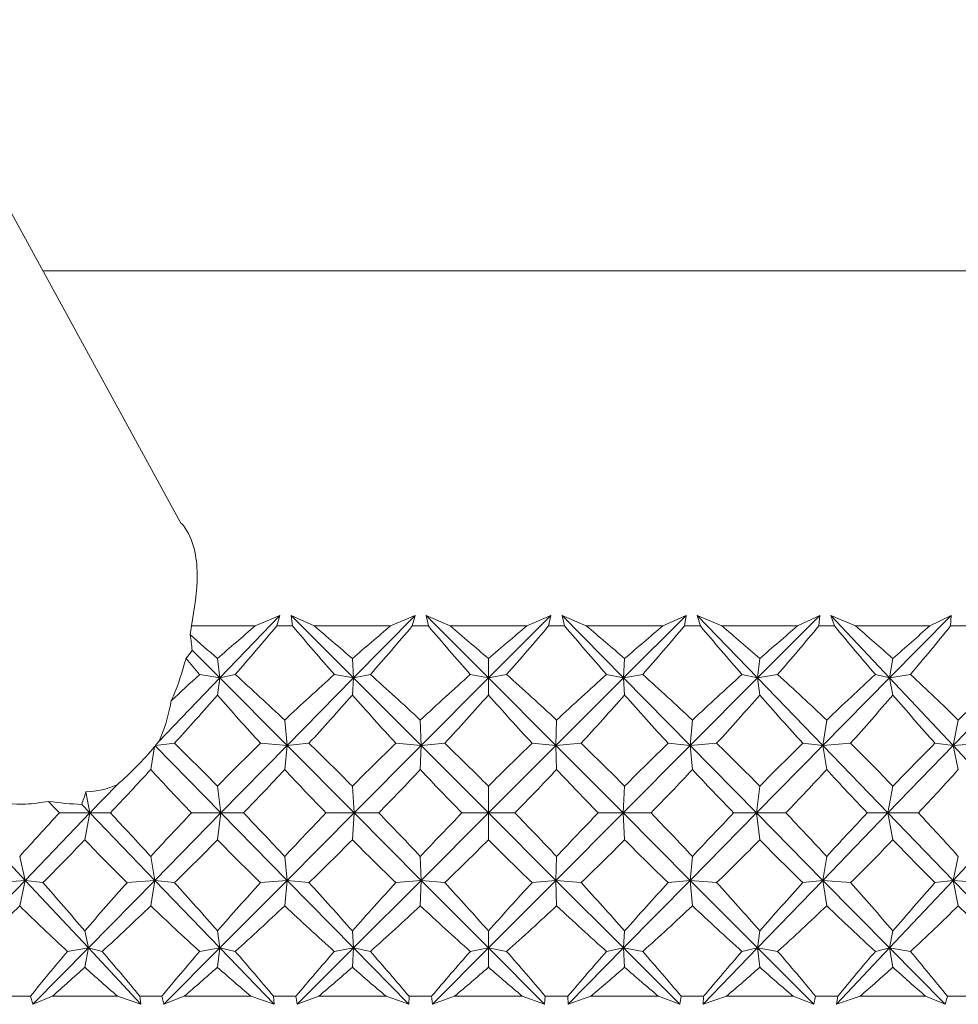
# Model space of a CAD drawing. Header units: inches. Extents: x -4.1 to 23, y -7 to 14.8.
# Tile 6 of 139: x -1.2 to -0.7, y 0.3 to 0.8. Entities that reach past the tile are written whole.
import ezdxf

# ---------------------------------------------------------------- set-up
doc = ezdxf.new("R2010")
doc.units = ezdxf.units.IN
doc.header["$MEASUREMENT"] = 0

msp = doc.modelspace()

# ---------------------------------------------------------------- linework, layer by layer
at = {"color": 7, "linetype": 'Continuous', "lineweight": 15}
for p, q in [((-1.13183, 0.5435), (-1.27693, 0.80866)), ((-1.20451, 0.67633), (-0.27201, 0.67633)), ((-1.11136, 0.46192), (-1.07969, 0.49484)), ((-1.09268, 0.48933), (-1.07969, 0.49484)), ((-1.08138, 0.48933), (-1.07969, 0.49484)), ((-1.06168, 0.48933), (-1.07381, 0.49484)), ((-1.07302, 0.48933), (-1.07381, 0.49484)), ((-1.0409, 0.46192), (-1.07381, 0.49484)), ((-1.0409, 0.46192), (-1.00855, 0.49484)), ((-1.02139, 0.48933), (-1.00855, 0.49484)), ((-1.00998, 0.48933), (-1.00855, 0.49484)), ((-0.99011, 0.48933), (-1.00263, 0.49484)), ((-1.00154, 0.48933), (-1.00263, 0.49484)), ((-0.96982, 0.46192), (-1.00263, 0.49484)), ((-0.96982, 0.46192), (-0.93706, 0.49484)), ((-0.94963, 0.48933), (-0.93706, 0.49484)), ((-0.9382, 0.48933), (-0.93706, 0.49484)), ((-0.91833, 0.48933), (-0.93113, 0.49484)), ((-0.92975, 0.48933), (-0.93113, 0.49484)), ((-0.8987, 0.46192), (-0.93113, 0.49484)), ((-0.8987, 0.46192), (-0.86578, 0.49484)), ((-0.87799, 0.48933), (-0.86578, 0.49484)), ((-0.86663, 0.48933), (-0.86578, 0.49484)), ((-0.84692, 0.48933), (-0.8599, 0.49484)), ((-0.85825, 0.48933), (-0.8599, 0.49484)), ((-0.8281, 0.46192), (-0.8599, 0.49484)), ((-0.8281, 0.46192), (-0.7953, 0.49484)), ((-0.80704, 0.48933), (-0.7953, 0.49484)), ((-0.79584, 0.48933), (-0.7953, 0.49484)), ((-0.77645, 0.48933), (-0.7895, 0.49484)), ((-0.78759, 0.48933), (-0.7895, 0.49484)), ((-0.7586, 0.46192), (-0.7895, 0.49484)), ((-0.7586, 0.46192), (-0.72617, 0.49484)), ((-0.73736, 0.48933), (-0.72617, 0.49484)), ((-0.72641, 0.48933), (-0.72617, 0.49484)), ((-1.12638, 0.48933), (-1.12691, 0.48458)), ((-1.09268, 0.48933), (-1.12638, 0.48933)), ((-1.07302, 0.48933), (-1.08138, 0.48933)), ((-1.02139, 0.48933), (-1.06168, 0.48933)), ((-1.00154, 0.48933), (-1.00998, 0.48933)), ((-0.94963, 0.48933), (-0.99011, 0.48933)), ((-0.92975, 0.48933), (-0.9382, 0.48933)), ((-0.87799, 0.48933), (-0.91833, 0.48933)), ((-0.85825, 0.48933), (-0.86663, 0.48933)), ((-0.80704, 0.48933), (-0.84692, 0.48933)), ((-0.78759, 0.48933), (-0.79584, 0.48933)), ((-0.73736, 0.48933), (-0.77645, 0.48933)), ((-0.71835, 0.48933), (-0.72641, 0.48933)), ((-1.11136, 0.46192), (-1.12594, 0.47658)), ((-1.11136, 0.46192), (-1.11262, 0.47212)), ((-1.0409, 0.46192), (-1.04156, 0.47212)), ((-0.96982, 0.46192), (-0.96987, 0.47212)), ((-0.8987, 0.46192), (-0.89814, 0.47212)), ((-0.8281, 0.46192), (-0.82694, 0.47212)), ((-0.7586, 0.46192), (-0.75684, 0.47212)), ((-1.14357, 0.42844), (-1.11136, 0.46192)), ((-1.11136, 0.46192), (-1.12199, 0.46374)), ((-1.11136, 0.46192), (-1.11262, 0.45295)), ((-1.11136, 0.46192), (-1.10323, 0.46374)), ((-1.0759, 0.4263), (-1.11136, 0.46192)), ((-1.0759, 0.4263), (-1.0409, 0.46192)), ((-1.0409, 0.46192), (-1.05105, 0.46374)), ((-1.0409, 0.46192), (-1.04156, 0.45295)), ((-1.0409, 0.46192), (-1.03205, 0.46374)), ((-1.00528, 0.4263), (-1.0409, 0.46192)), ((-1.00528, 0.4263), (-0.96982, 0.46192)), ((-0.96982, 0.46192), (-0.97942, 0.46374)), ((-0.96982, 0.46192), (-0.96987, 0.45295)), ((-0.96982, 0.46192), (-0.96033, 0.46374)), ((-0.93432, 0.4263), (-0.96982, 0.46192)), ((-0.93432, 0.4263), (-0.8987, 0.46192)), ((-0.8987, 0.46192), (-0.90766, 0.46374)), ((-0.8987, 0.46192), (-0.88863, 0.46374)), ((-0.8636, 0.4263), (-0.8987, 0.46192)), ((-0.8987, 0.46192), (-0.89814, 0.45295)), ((-0.8636, 0.4263), (-0.8281, 0.46192)), ((-0.8281, 0.46192), (-0.83635, 0.46374)), ((-0.8281, 0.46192), (-0.81754, 0.46374)), ((-0.8281, 0.46192), (-0.82694, 0.45295)), ((-0.7937, 0.4263), (-0.8281, 0.46192)), ((-0.7937, 0.4263), (-0.7586, 0.46192)), ((-0.7586, 0.46192), (-0.76607, 0.46374)), ((-0.7586, 0.46192), (-0.74763, 0.46374)), ((-0.7586, 0.46192), (-0.75684, 0.45295)), ((-0.72516, 0.4263), (-0.7586, 0.46192)), ((-0.72516, 0.4263), (-0.69075, 0.46192)), ((-1.0759, 0.4263), (-1.0772, 0.43972)), ((-1.00528, 0.4263), (-1.00576, 0.43972)), ((-0.93432, 0.4263), (-0.93398, 0.43972)), ((-0.8636, 0.4263), (-0.86244, 0.43972)), ((-0.7937, 0.4263), (-0.79171, 0.43972)), ((-0.72516, 0.4263), (-0.72238, 0.43972)), ((-1.14571, 0.42581), (-1.14774, 0.41371)), ((-1.11076, 0.39082), (-1.1453, 0.42597)), ((-1.14527, 0.42634), (-1.13519, 0.42753)), ((-1.11076, 0.39082), (-1.0759, 0.4263)), ((-1.0759, 0.4263), (-1.08993, 0.42753)), ((-1.0759, 0.4263), (-1.0772, 0.41371)), ((-1.0759, 0.4263), (-1.06445, 0.42753)), ((-1.04059, 0.39082), (-1.0759, 0.4263)), ((-1.04059, 0.39082), (-1.00528, 0.4263)), ((-1.00528, 0.4263), (-1.0186, 0.42753)), ((-1.00528, 0.4263), (-1.00576, 0.41371)), ((-1.00528, 0.4263), (-0.9929, 0.42753)), ((-0.9698, 0.39082), (-1.00528, 0.4263)), ((-0.9698, 0.39082), (-0.93432, 0.4263)), ((-0.93432, 0.4263), (-0.94684, 0.42753)), ((-0.93432, 0.4263), (-0.92112, 0.42753)), ((-0.89896, 0.39082), (-0.93432, 0.4263)), ((-0.93432, 0.4263), (-0.93398, 0.41371)), ((-0.89896, 0.39082), (-0.8636, 0.4263)), ((-0.8636, 0.4263), (-0.87521, 0.42753)), ((-0.8636, 0.4263), (-0.84968, 0.42753)), ((-0.8636, 0.4263), (-0.86244, 0.41371)), ((-0.82865, 0.39082), (-0.8636, 0.4263)), ((-0.82865, 0.39082), (-0.7937, 0.4263)), ((-0.7937, 0.4263), (-0.8043, 0.42753)), ((-0.7937, 0.4263), (-0.77917, 0.42753)), ((-0.7937, 0.4263), (-0.79171, 0.41371)), ((-0.75943, 0.39082), (-0.7937, 0.4263)), ((-0.75943, 0.39082), (-0.72516, 0.4263)), ((-0.72516, 0.4263), (-0.73468, 0.42753)), ((-0.72516, 0.4263), (-0.71014, 0.42753)), ((-0.72516, 0.4263), (-0.72238, 0.41371)), ((-0.69185, 0.39082), (-0.72516, 0.4263)), ((-1.17976, 0.39082), (-1.16548, 0.40566)), ((-1.11076, 0.39082), (-1.11262, 0.40496)), ((-1.04059, 0.39082), (-1.04156, 0.40496)), ((-0.9698, 0.39082), (-0.96987, 0.40496)), ((-0.89896, 0.39082), (-0.89814, 0.40496)), ((-0.82865, 0.39082), (-0.82694, 0.40496)), ((-0.75943, 0.39082), (-0.75684, 0.40496)), ((-1.17976, 0.39082), (-1.1819, 0.40193)), ((-1.17976, 0.39082), (-1.18413, 0.39537)), ((-1.21389, 0.35534), (-1.24701, 0.39082)), ((-1.21389, 0.35534), (-1.17976, 0.39082)), ((-1.17976, 0.39082), (-1.19589, 0.39082)), ((-1.17976, 0.39082), (-1.18249, 0.37668)), ((-1.14562, 0.35534), (-1.17976, 0.39082)), ((-1.17976, 0.39082), (-1.16901, 0.39082)), ((-1.14562, 0.35534), (-1.11076, 0.39082)), ((-1.11076, 0.39082), (-1.12632, 0.39082)), ((-1.11076, 0.39082), (-1.11262, 0.37668)), ((-1.0759, 0.35534), (-1.11076, 0.39082)), ((-1.11076, 0.39082), (-1.09887, 0.39082)), ((-1.0759, 0.35534), (-1.04059, 0.39082)), ((-1.04059, 0.39082), (-1.05545, 0.39082)), ((-1.04059, 0.39082), (-1.04156, 0.37668)), ((-1.00528, 0.35534), (-1.04059, 0.39082)), ((-1.04059, 0.39082), (-1.02764, 0.39082)), ((-1.00528, 0.35534), (-0.9698, 0.39082)), ((-0.9698, 0.39082), (-0.98384, 0.39082)), ((-0.9698, 0.39082), (-0.96987, 0.37668)), ((-0.93432, 0.35534), (-0.9698, 0.39082)), ((-0.9698, 0.39082), (-0.9559, 0.39082)), ((-0.93432, 0.35534), (-0.89896, 0.39082)), ((-0.89896, 0.39082), (-0.91207, 0.39082)), ((-0.8636, 0.35534), (-0.89896, 0.39082)), ((-0.89896, 0.39082), (-0.89814, 0.37668)), ((-0.89896, 0.39082), (-0.88423, 0.39082)), ((-0.8636, 0.35534), (-0.82865, 0.39082)), ((-0.82865, 0.39082), (-0.84072, 0.39082)), ((-0.82865, 0.39082), (-0.82694, 0.37668)), ((-0.7937, 0.35534), (-0.82865, 0.39082)), ((-0.82865, 0.39082), (-0.81319, 0.39082)), ((-0.7937, 0.35534), (-0.75943, 0.39082)), ((-0.75943, 0.39082), (-0.77036, 0.39082)), ((-0.75943, 0.39082), (-0.75684, 0.37668)), ((-0.72516, 0.35534), (-0.75943, 0.39082)), ((-0.75943, 0.39082), (-0.74338, 0.39082)), ((-0.72516, 0.35534), (-0.69185, 0.39082)), ((-1.21389, 0.35534), (-1.21679, 0.36793)), ((-1.14562, 0.35534), (-1.14774, 0.36793)), ((-1.0759, 0.35534), (-1.0772, 0.36793)), ((-1.00528, 0.35534), (-1.00576, 0.36793)), ((-0.93432, 0.35534), (-0.93398, 0.36793)), ((-0.8636, 0.35534), (-0.86244, 0.36793)), ((-0.7937, 0.35534), (-0.79171, 0.36793)), ((-0.72516, 0.35534), (-0.72238, 0.36793)), ((-1.24816, 0.31972), (-1.21389, 0.35534)), ((-1.21389, 0.35534), (-1.22897, 0.35412)), ((-1.21389, 0.35534), (-1.21679, 0.34193)), ((-1.18063, 0.31972), (-1.21389, 0.35534)), ((-1.21389, 0.35534), (-1.20455, 0.35412)), ((-1.18063, 0.31972), (-1.14562, 0.35534)), ((-1.14562, 0.35534), (-1.16024, 0.35412)), ((-1.14562, 0.35534), (-1.14774, 0.34193)), ((-1.11136, 0.31972), (-1.14562, 0.35534)), ((-1.14562, 0.35534), (-1.13519, 0.35412)), ((-1.11136, 0.31972), (-1.0759, 0.35534)), ((-1.0759, 0.35534), (-1.08993, 0.35412)), ((-1.0759, 0.35534), (-1.0772, 0.34193)), ((-1.0409, 0.31972), (-1.0759, 0.35534)), ((-1.0759, 0.35534), (-1.06445, 0.35412)), ((-1.0409, 0.31972), (-1.00528, 0.35534)), ((-1.00528, 0.35534), (-1.0186, 0.35412)), ((-1.00528, 0.35534), (-1.00576, 0.34193)), ((-0.96982, 0.31972), (-1.00528, 0.35534)), ((-1.00528, 0.35534), (-0.9929, 0.35412)), ((-0.96982, 0.31972), (-0.93432, 0.35534)), ((-0.93432, 0.35534), (-0.94684, 0.35412)), ((-0.8987, 0.31972), (-0.93432, 0.35534)), ((-0.93432, 0.35534), (-0.93398, 0.34193)), ((-0.93432, 0.35534), (-0.92112, 0.35412)), ((-0.8987, 0.31972), (-0.8636, 0.35534)), ((-0.8636, 0.35534), (-0.87521, 0.35412)), ((-0.8636, 0.35534), (-0.86244, 0.34193)), ((-0.8281, 0.31972), (-0.8636, 0.35534)), ((-0.8636, 0.35534), (-0.84968, 0.35412)), ((-0.8281, 0.31972), (-0.7937, 0.35534)), ((-0.7937, 0.35534), (-0.8043, 0.35412)), ((-0.7937, 0.35534), (-0.79171, 0.34193)), ((-0.7586, 0.31972), (-0.7937, 0.35534)), ((-0.7937, 0.35534), (-0.77917, 0.35412)), ((-0.7586, 0.31972), (-0.72516, 0.35534)), ((-0.72516, 0.35534), (-0.73468, 0.35412)), ((-0.72516, 0.35534), (-0.72238, 0.34193)), ((-0.69075, 0.31972), (-0.72516, 0.35534)), ((-0.72516, 0.35534), (-0.71014, 0.35412)), ((-1.18063, 0.31972), (-1.18249, 0.3287)), ((-1.11136, 0.31972), (-1.11262, 0.3287)), ((-1.0409, 0.31972), (-1.04156, 0.3287)), ((-0.96982, 0.31972), (-0.96987, 0.3287)), ((-0.8987, 0.31972), (-0.89814, 0.3287)), ((-0.8281, 0.31972), (-0.82694, 0.3287)), ((-0.7586, 0.31972), (-0.75684, 0.3287)), ((-1.20979, 0.29004), (-1.18063, 0.31972)), ((-1.18063, 0.31972), (-1.19165, 0.31791)), ((-1.18063, 0.31972), (-1.18249, 0.30952)), ((-1.18063, 0.31972), (-1.17329, 0.31791)), ((-1.15292, 0.29004), (-1.18063, 0.31972)), ((-1.14089, 0.29004), (-1.11136, 0.31972)), ((-1.11136, 0.31972), (-1.12199, 0.31791)), ((-1.11136, 0.31972), (-1.11262, 0.30952)), ((-1.11136, 0.31972), (-1.10323, 0.31791)), ((-1.08281, 0.29004), (-1.11136, 0.31972)), ((-1.07058, 0.29004), (-1.0409, 0.31972)), ((-1.0409, 0.31972), (-1.05105, 0.31791)), ((-1.0409, 0.31972), (-1.04156, 0.30952)), ((-1.0409, 0.31972), (-1.03205, 0.31791)), ((-1.01174, 0.29004), (-1.0409, 0.31972)), ((-0.9994, 0.29004), (-0.96982, 0.31972)), ((-0.96982, 0.31972), (-0.97942, 0.31791)), ((-0.96982, 0.31972), (-0.96987, 0.30952)), ((-0.94028, 0.29004), (-0.96982, 0.31972)), ((-0.96982, 0.31972), (-0.96033, 0.31791)), ((-0.92794, 0.29004), (-0.8987, 0.31972)), ((-0.8987, 0.31972), (-0.90766, 0.31791)), ((-0.8987, 0.31972), (-0.89814, 0.30952)), ((-0.86902, 0.29004), (-0.8987, 0.31972)), ((-0.8987, 0.31972), (-0.88863, 0.31791)), ((-0.85677, 0.29004), (-0.8281, 0.31972)), ((-0.8281, 0.31972), (-0.83635, 0.31791)), ((-0.8281, 0.31972), (-0.82694, 0.30952)), ((-0.79853, 0.29004), (-0.8281, 0.31972)), ((-0.8281, 0.31972), (-0.81754, 0.31791)), ((-0.78646, 0.29004), (-0.7586, 0.31972)), ((-0.7586, 0.31972), (-0.76607, 0.31791)), ((-0.7586, 0.31972), (-0.75684, 0.30952)), ((-0.72936, 0.29004), (-0.7586, 0.31972)), ((-0.7586, 0.31972), (-0.74763, 0.31791)), ((-1.21115, 0.29433), (-1.22243, 0.29433)), ((-1.21115, 0.29433), (-1.20979, 0.29004)), ((-1.19958, 0.29433), (-1.20979, 0.29004)), ((-1.16529, 0.29433), (-1.19958, 0.29433)), ((-1.16529, 0.29433), (-1.15292, 0.29004)), ((-1.15352, 0.29433), (-1.15292, 0.29004)), ((-1.14195, 0.29433), (-1.15352, 0.29433)), ((-1.14195, 0.29433), (-1.14089, 0.29004)), ((-1.13009, 0.29433), (-1.14089, 0.29004)), ((-1.09507, 0.29433), (-1.13009, 0.29433)), ((-1.09507, 0.29433), (-1.08281, 0.29004)), ((-1.08309, 0.29433), (-1.08281, 0.29004)), ((-1.07131, 0.29433), (-1.08309, 0.29433)), ((-1.07131, 0.29433), (-1.07058, 0.29004)), ((-1.05928, 0.29433), (-1.07058, 0.29004)), ((-1.0238, 0.29433), (-1.05928, 0.29433)), ((-1.0238, 0.29433), (-1.01174, 0.29004)), ((-1.01169, 0.29433), (-1.01174, 0.29004)), ((-0.99982, 0.29433), (-1.01169, 0.29433)), ((-0.99982, 0.29433), (-0.9994, 0.29004)), ((-0.98769, 0.29433), (-0.9994, 0.29004)), ((-0.95205, 0.29433), (-0.98769, 0.29433)), ((-0.95205, 0.29433), (-0.94028, 0.29004)), ((-0.93992, 0.29433), (-0.94028, 0.29004)), ((-0.92804, 0.29433), (-0.93992, 0.29433)), ((-0.92804, 0.29433), (-0.92794, 0.29004)), ((-0.91592, 0.29433), (-0.92794, 0.29004)), ((-0.88039, 0.29433), (-0.91592, 0.29433)), ((-0.88039, 0.29433), (-0.86902, 0.29004)), ((-0.86834, 0.29433), (-0.86902, 0.29004)), ((-0.85654, 0.29433), (-0.86834, 0.29433)), ((-0.85654, 0.29433), (-0.85677, 0.29004)), ((-0.84453, 0.29433), (-0.85677, 0.29004)), ((-0.80941, 0.29433), (-0.84453, 0.29433)), ((-0.80941, 0.29433), (-0.79853, 0.29004)), ((-0.79752, 0.29433), (-0.79853, 0.29004)), ((-0.78591, 0.29433), (-0.79752, 0.29433)), ((-0.78591, 0.29433), (-0.78646, 0.29004)), ((-0.7741, 0.29433), (-0.78646, 0.29004)), ((-0.73968, 0.29433), (-0.7741, 0.29433)), ((-0.73968, 0.29433), (-0.72936, 0.29004)), ((-0.72805, 0.29433), (-0.72936, 0.29004)), ((-0.71672, 0.29433), (-0.72805, 0.29433))]:
    msp.add_line(p, q, dxfattribs=at)
for centre, major_axis, ratio, start_param, end_param in [((-0.96405, -0.72641), (0.36695, 1.37255), 0.517929, 0.638009, 0.663312), ((-0.96405, 1.50805), (0.68982, 1.37055), 0.295613, 4.006467, 4.034133), ((-0.96405, 1.50805), (-0.56154, 1.36569), 0.417225, 2.226856, 2.254521), ((-0.96405, -0.72641), (-0.56978, 1.36569), 0.411193, 5.587566, 5.612868), ((-0.96405, -0.72641), (0.44149, 1.36883), 0.487384, 0.656339, 0.681641), ((-0.96405, 1.50805), (0.65599, 1.36814), 0.334688, 4.017884, 4.045549), ((-0.96405, 1.50805), (-0.60919, 1.36621), 0.379546, 2.229105, 2.25677), ((-0.96405, -0.72641), (-0.5156, 1.36628), 0.4477, 5.590095, 5.615397), ((-0.96405, -0.72641), (0.50601, 1.36651), 0.453446, 0.666774, 0.692077), ((-0.96405, 1.50805), (0.61625, 1.36641), 0.373339, 4.025576, 4.053241), ((-0.96405, 1.50805), (-0.64997, 1.3678), 0.340995, 2.236114, 2.263779), ((-0.96405, -0.72641), (-0.45262, 1.36835), 0.482076, 5.599338, 5.624641), ((-0.96405, -0.72641), (0.56154, 1.36569), 0.417225, 0.670317, 0.69562), ((-0.96405, 1.50805), (0.56978, 1.36569), 0.411193, 4.028664, 4.056329), ((-0.96405, 1.50805), (-0.68471, 1.37013), 0.301969, 2.24698, 2.274645), ((-0.96405, -0.72641), (-0.37975, 1.37186), 0.513259, 5.616332, 5.641634), ((-0.96405, -0.72641), (0.60919, 1.36621), 0.379546, 0.668068, 0.69337), ((-0.96405, 1.50805), (0.5156, 1.36628), 0.4477, 4.026136, 4.053801), ((-0.96405, 1.50805), (-0.71407, 1.37288), 0.262732, 2.260943, 2.288608), ((-0.96405, -0.72641), (-0.29632, 1.37637), 0.539896, 5.641752, 5.667054), ((-0.96405, -0.72641), (0.64997, 1.3678), 0.340995, 0.661059, 0.686362), ((-0.96405, 1.50805), (0.45262, 1.36835), 0.482076, 4.016892, 4.044557), ((-0.96405, -0.72641), (-0.61625, 1.36641), 0.373339, 5.590654, 5.608861), ((-1.20118, 0.47545), (-0.0229, 0.17304), 0.428687, 4.662205, 4.70841), ((-1.2312, 0.53033), (0.10919, -0.04639), 0.629115, 6.099247, 6.171615), ((-0.96405, 1.50805), (-0.50601, 1.36651), 0.453446, 2.248869, 2.258064), ((-0.96405, -0.72641), (0.36695, 1.37255), 0.517929, 0.675244, 0.694381), ((-0.96405, -0.72641), (-0.61625, 1.36641), 0.373339, 5.545774, 5.578721), ((-0.96405, -0.72641), (0.44149, 1.36883), 0.487384, 0.693574, 0.726521), ((-0.96405, -0.72641), (-0.56978, 1.36569), 0.411193, 5.542686, 5.575633), ((-0.96405, -0.72641), (0.50601, 1.36651), 0.453446, 0.704009, 0.736957), ((-0.96405, -0.72641), (-0.5156, 1.36628), 0.4477, 5.545215, 5.578162), ((-0.96405, -0.72641), (0.56154, 1.36569), 0.417225, 0.707552, 0.740499), ((-0.96405, -0.72641), (-0.45262, 1.36835), 0.482076, 5.554458, 5.587406), ((-0.96405, -0.72641), (0.60919, 1.36621), 0.379546, 0.705303, 0.73825), ((-0.96405, -0.72641), (-0.37975, 1.37186), 0.513259, 5.571452, 5.604399), ((-0.96405, -0.72641), (0.64997, 1.3678), 0.340995, 0.698294, 0.731242), ((-0.96405, -0.72641), (-0.29632, 1.37637), 0.539896, 5.596872, 5.629819), ((-0.96405, -0.72641), (0.68471, 1.37013), 0.301969, 0.687428, 0.720375), ((-0.96405, 1.50805), (0.68982, 1.37055), 0.295613, 3.965743, 3.994535), ((-0.96405, 1.50805), (-0.50601, 1.36651), 0.453446, 2.269996, 2.298789), ((-0.96405, 1.50805), (0.65599, 1.36814), 0.334688, 3.97716, 4.005952), ((-0.96405, 1.50805), (-0.56154, 1.36569), 0.417225, 2.266454, 2.295246), ((-0.96405, 1.50805), (0.61625, 1.36641), 0.373339, 3.984851, 4.013644), ((-0.96405, 1.50805), (-0.60919, 1.36621), 0.379546, 2.268703, 2.297495), ((-0.96405, 1.50805), (0.56978, 1.36569), 0.411193, 3.98794, 4.016732), ((-0.96405, 1.50805), (-0.64997, 1.3678), 0.340995, 2.275711, 2.304503), ((-0.96405, 1.50805), (0.5156, 1.36628), 0.4477, 3.985411, 4.014203), ((-0.96405, 1.50805), (-0.68471, 1.37013), 0.301969, 2.286577, 2.31537), ((-0.96405, 1.50805), (0.45262, 1.36835), 0.482076, 3.976167, 4.004959), ((-0.96405, 1.50805), (-0.71407, 1.37288), 0.262732, 2.300541, 2.329333), ((-1.27117, 0.60336), (-0.10854, 0.19627), 0.419091, 3.433014, 3.619027), ((-1.19163, 0.45802), (0.06532, 0.07262), 0.571449, 4.49114, 4.781737), ((-1.21513, 0.50096), (0.10631, -0.04073), 0.672311, 5.649111, 5.653904), ((-1.21742, 0.50513), (-0.02174, 0.17955), 0.391837, 4.208953, 4.211258), ((-1.19163, 0.45802), (0.06532, 0.07262), 0.571449, 4.788836, 4.816496), ((-0.96405, -0.72641), (-0.65599, 1.36814), 0.334688, 5.508586, 5.537378), ((-0.96405, -0.72641), (0.44149, 1.36883), 0.487384, 0.742609, 0.771401), ((-0.96405, -0.72641), (-0.61625, 1.36641), 0.373339, 5.500894, 5.529686), ((-0.96405, -0.72641), (0.50601, 1.36651), 0.453446, 0.753044, 0.781836), ((-0.96405, -0.72641), (-0.56978, 1.36569), 0.411193, 5.497806, 5.526598), ((-0.96405, -0.72641), (0.56154, 1.36569), 0.417225, 0.756587, 0.785379), ((-0.96405, -0.72641), (-0.5156, 1.36628), 0.4477, 5.500335, 5.529127), ((-0.96405, -0.72641), (0.60919, 1.36621), 0.379546, 0.754338, 0.78313), ((-0.96405, -0.72641), (-0.45262, 1.36835), 0.482076, 5.509578, 5.538371), ((-0.96405, -0.72641), (0.64997, 1.3678), 0.340995, 0.747329, 0.776122), ((-0.96405, -0.72641), (-0.37975, 1.37186), 0.513259, 5.526572, 5.555364), ((-0.96405, -0.72641), (0.68471, 1.37013), 0.301969, 0.736463, 0.765255), ((-0.96405, 1.50805), (0.68982, 1.37055), 0.295613, 3.922238, 3.949655), ((-0.96405, 1.50805), (-0.44149, 1.36883), 0.487384, 2.325312, 2.352729), ((-0.96405, 1.50805), (0.65599, 1.36814), 0.334688, 3.933655, 3.961072), ((-0.96405, 1.50805), (-0.50601, 1.36651), 0.453446, 2.314876, 2.342293), ((-0.96405, 1.50805), (0.61625, 1.36641), 0.373339, 3.941347, 3.968764), ((-0.96405, 1.50805), (-0.56154, 1.36569), 0.417225, 2.311333, 2.33875), ((-0.96405, 1.50805), (0.56978, 1.36569), 0.411193, 3.944435, 3.971852), ((-0.96405, 1.50805), (-0.60919, 1.36621), 0.379546, 2.313583, 2.341), ((-0.96405, 1.50805), (0.5156, 1.36628), 0.4477, 3.941906, 3.969323), ((-0.96405, 1.50805), (-0.64997, 1.3678), 0.340995, 2.320591, 2.348008), ((-0.96405, 1.50805), (0.45262, 1.36835), 0.482076, 3.932663, 3.96008), ((-0.96405, 1.50805), (-0.68471, 1.37013), 0.301969, 2.331457, 2.358874), ((-0.96405, 1.50805), (0.37975, 1.37186), 0.513259, 3.915669, 3.943086), ((-1.27117, 0.60336), (-0.10854, 0.19627), 0.419091, 2.9341, 3.107658), ((-1.23986, 0.54615), (-0.02221, 0.1886), 0.349492, 3.745912, 3.801643), ((-1.20213, 0.4772), (0.10395, -0.03481), 0.712993, 4.951944, 5.11597), ((-0.96405, 1.50805), (-0.36695, 1.37255), 0.517929, 2.363627, 2.371058), ((-0.96405, -0.72641), (0.36695, 1.37255), 0.517929, 0.770534, 0.797951), ((-0.96405, -0.72641), (-0.68982, 1.37055), 0.295613, 5.475123, 5.50254), ((-0.96405, -0.72641), (0.44149, 1.36883), 0.487384, 0.788864, 0.816281), ((-0.96405, -0.72641), (-0.65599, 1.36814), 0.334688, 5.463706, 5.491123), ((-0.96405, -0.72641), (0.50601, 1.36651), 0.453446, 0.799299, 0.826716), ((-0.96405, -0.72641), (-0.61625, 1.36641), 0.373339, 5.456014, 5.483431), ((-0.96405, -0.72641), (0.56154, 1.36569), 0.417225, 0.802842, 0.830259), ((-0.96405, -0.72641), (-0.56978, 1.36569), 0.411193, 5.452926, 5.480343), ((-0.96405, -0.72641), (0.60919, 1.36621), 0.379546, 0.800593, 0.82801), ((-0.96405, -0.72641), (-0.5156, 1.36628), 0.4477, 5.455455, 5.482872), ((-0.96405, -0.72641), (0.64997, 1.3678), 0.340995, 0.793585, 0.821002), ((-0.96405, -0.72641), (-0.45262, 1.36835), 0.482076, 5.464698, 5.492115), ((-0.96405, -0.72641), (0.68471, 1.37013), 0.301969, 0.782718, 0.810135), ((-0.96405, -0.72641), (-0.37975, 1.37186), 0.513259, 5.481692, 5.509109), ((-0.96405, 1.50805), (0.68982, 1.37055), 0.295613, 3.875983, 3.904775), ((-0.96405, 1.50805), (-0.36695, 1.37255), 0.517929, 2.388521, 2.417313), ((-0.96405, 1.50805), (0.65599, 1.36814), 0.334688, 3.8874, 3.916192), ((-0.96405, 1.50805), (-0.44149, 1.36883), 0.487384, 2.370192, 2.398984), ((-0.96405, 1.50805), (0.61625, 1.36641), 0.373339, 3.895092, 3.923884), ((-0.96405, 1.50805), (-0.50601, 1.36651), 0.453446, 2.359756, 2.388548), ((-0.96405, 1.50805), (0.56978, 1.36569), 0.411193, 3.89818, 3.926972), ((-0.96405, 1.50805), (-0.56154, 1.36569), 0.417225, 2.356213, 2.385006), ((-0.96405, 1.50805), (0.5156, 1.36628), 0.4477, 3.895651, 3.924443), ((-0.96405, 1.50805), (-0.60919, 1.36621), 0.379546, 2.358463, 2.387255), ((-0.96405, 1.50805), (0.45262, 1.36835), 0.482076, 3.886407, 3.9152), ((-0.96405, 1.50805), (-0.64997, 1.3678), 0.340995, 2.365471, 2.394263), ((-0.96405, 1.50805), (0.37975, 1.37186), 0.513259, 3.869414, 3.898206), ((-0.96405, 1.50805), (-0.68471, 1.37013), 0.301969, 2.376337, 2.405129), ((-0.96405, -0.72641), (-0.71836, 1.37335), 0.256359, 5.444646, 5.473438), ((-0.96405, -0.72641), (0.44149, 1.36883), 0.487384, 0.832369, 0.861161), ((-0.96405, -0.72641), (-0.68982, 1.37055), 0.295613, 5.430243, 5.459035), ((-0.96405, -0.72641), (0.50601, 1.36651), 0.453446, 0.842804, 0.871596), ((-0.96405, -0.72641), (-0.65599, 1.36814), 0.334688, 5.418826, 5.447618), ((-0.96405, -0.72641), (0.56154, 1.36569), 0.417225, 0.846347, 0.875139), ((-0.96405, -0.72641), (-0.61625, 1.36641), 0.373339, 5.411134, 5.439927), ((-0.96405, -0.72641), (0.60919, 1.36621), 0.379546, 0.844098, 0.87289), ((-0.96405, -0.72641), (-0.56978, 1.36569), 0.411193, 5.408046, 5.436838), ((-0.96405, -0.72641), (0.64997, 1.3678), 0.340995, 0.837089, 0.865881), ((-0.96405, -0.72641), (-0.5156, 1.36628), 0.4477, 5.410575, 5.439367), ((-0.96405, -0.72641), (0.68471, 1.37013), 0.301969, 0.826223, 0.855015), ((-0.96405, -0.72641), (-0.45262, 1.36835), 0.482076, 5.419819, 5.448611), ((-0.96405, -0.72641), (0.71407, 1.37288), 0.262732, 0.81226, 0.841052), ((-0.96405, 1.50805), (0.68982, 1.37055), 0.295613, 3.826948, 3.859895), ((-0.96405, 1.50805), (-0.28178, 1.37715), 0.543684, 2.460204, 2.493151), ((-0.96405, 1.50805), (0.65599, 1.36814), 0.334688, 3.838365, 3.871312), ((-0.96405, 1.50805), (-0.36695, 1.37255), 0.517929, 2.433401, 2.466349), ((-0.96405, 1.50805), (0.61625, 1.36641), 0.373339, 3.846057, 3.879004), ((-0.96405, 1.50805), (-0.44149, 1.36883), 0.487384, 2.415072, 2.448019), ((-0.96405, 1.50805), (0.56978, 1.36569), 0.411193, 3.849145, 3.882092), ((-0.96405, 1.50805), (-0.50601, 1.36651), 0.453446, 2.404636, 2.437584), ((-0.96405, 1.50805), (0.5156, 1.36628), 0.4477, 3.846616, 3.879563), ((-0.96405, 1.50805), (-0.56154, 1.36569), 0.417225, 2.401093, 2.434041), ((-0.96405, 1.50805), (0.45262, 1.36835), 0.482076, 3.837372, 3.87032), ((-0.96405, 1.50805), (-0.60919, 1.36621), 0.379546, 2.403342, 2.43629), ((-0.96405, 1.50805), (0.37975, 1.37186), 0.513259, 3.820379, 3.853326), ((-0.96405, 1.50805), (-0.64997, 1.3678), 0.340995, 2.410351, 2.443298), ((-0.96405, 1.50805), (0.29632, 1.37637), 0.539896, 3.794959, 3.827906), ((-0.96405, 1.50805), (-0.68471, 1.37013), 0.301969, 2.421217, 2.454165), ((-0.96405, -0.72641), (0.44149, 1.36883), 0.487384, 0.873093, 0.89861), ((-0.96405, -0.72641), (-0.71836, 1.37335), 0.256359, 5.407197, 5.432713), ((-0.96405, -0.72641), (0.50601, 1.36651), 0.453446, 0.883529, 0.909045), ((-0.96405, -0.72641), (-0.68982, 1.37055), 0.295613, 5.392794, 5.41831), ((-0.96405, -0.72641), (0.56154, 1.36569), 0.417225, 0.887072, 0.912588), ((-0.96405, -0.72641), (-0.65599, 1.36814), 0.334688, 5.381377, 5.406894), ((-0.96405, -0.72641), (0.60919, 1.36621), 0.379546, 0.884822, 0.910339), ((-0.96405, -0.72641), (-0.61625, 1.36641), 0.373339, 5.373686, 5.399202), ((-0.96405, -0.72641), (0.64997, 1.3678), 0.340995, 0.877814, 0.90333), ((-0.96405, -0.72641), (-0.56978, 1.36569), 0.411193, 5.370597, 5.396113), ((-0.96405, -0.72641), (0.68471, 1.37013), 0.301969, 0.866948, 0.892464), ((-0.96405, -0.72641), (-0.5156, 1.36628), 0.4477, 5.373126, 5.398642), ((-0.96405, -0.72641), (0.71407, 1.37288), 0.262732, 0.852984, 0.878501), ((-0.96405, -0.72641), (-0.45262, 1.36835), 0.482076, 5.38237, 5.407886), ((-0.96405, 1.50805), (0.65599, 1.36814), 0.334688, 3.804154, 3.826432), ((-0.96405, 1.50805), (-0.28178, 1.37715), 0.543684, 2.505084, 2.527362), ((-0.96405, 1.50805), (0.61625, 1.36641), 0.373339, 3.811845, 3.834124), ((-0.96405, 1.50805), (-0.36695, 1.37255), 0.517929, 2.478281, 2.50056), ((-0.96405, 1.50805), (0.56978, 1.36569), 0.411193, 3.814934, 3.837212), ((-0.96405, 1.50805), (-0.44149, 1.36883), 0.487384, 2.459951, 2.48223), ((-0.96405, 1.50805), (0.5156, 1.36628), 0.4477, 3.812405, 3.834683), ((-0.96405, 1.50805), (-0.50601, 1.36651), 0.453446, 2.449516, 2.471795), ((-0.96405, 1.50805), (0.45262, 1.36835), 0.482076, 3.803161, 3.82544), ((-0.96405, 1.50805), (-0.56154, 1.36569), 0.417225, 2.445973, 2.468252), ((-0.96405, 1.50805), (0.37975, 1.37186), 0.513259, 3.786168, 3.808446), ((-0.96405, 1.50805), (-0.60919, 1.36621), 0.379546, 2.448222, 2.470501), ((-0.96405, 1.50805), (0.29632, 1.37637), 0.539896, 3.760748, 3.783026), ((-0.96405, 1.50805), (-0.64997, 1.3678), 0.340995, 2.455231, 2.477509)]:
    msp.add_ellipse(centre, major_axis=major_axis, ratio=ratio, start_param=start_param, end_param=end_param, dxfattribs=at)
for points, knots in [([(-1.12638, 0.48933), (-1.12479, 0.49834), (-1.12162, 0.51638), (-1.12526, 0.53568), (-1.13128, 0.54308), (-1.13165, 0.54354)], [0, 0, 0, 0, 0.484054, 0.968212, 1, 1, 1, 1]), ([(-1.12919, 0.47216), (-1.13111, 0.46546), (-1.13328, 0.45788), (-1.13658, 0.45077), (-1.13697, 0.44994)], [0, 0, 0, 0, 0.883119, 1, 1, 1, 1]), ([(-1.20158, 0.39694), (-1.20563, 0.39631), (-1.21576, 0.39472), (-1.22585, 0.39611), (-1.23191, 0.39694)], [0, 0, 0, 0, 0.399659, 1, 1, 1, 1])]:
    msp.add_open_spline(points, degree=3, knots=knots, dxfattribs=at)

doc.saveas('drawing.dxf')
